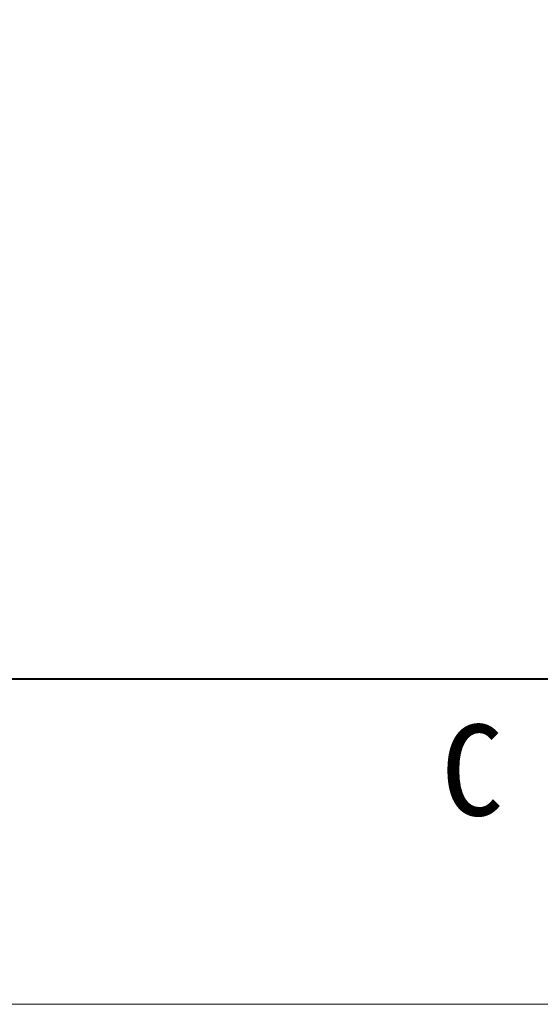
# Model space of a CAD drawing. Header units: millimetres. Extents: x 0 to 422, y -15 to 298.
# Tile 19 of 56: x 162 to 178, y 0 to 30. Entities that reach past the tile are written whole.
import ezdxf

# ---------------------------------------------------------------- set-up
doc = ezdxf.new("R2010")
doc.units = ezdxf.units.MM
doc.styles.add('ｍｓ ｐゴシック', font='msgothic.ttc')
doc.dimstyles.get("Standard").update_dxf_attribs({"dimtxt": 0.18, "dimasz": 0.18, "dimexe": 0.18, "dimexo": 0.0625, "dimgap": 0.09, "dimtad": 0, "dimtih": 1, "dimtoh": 1, "dimdec": 4, "dimzin": 0, "dimdsep": 46, "dimcen": 0.09, "dimadec": 0, "dimazin": 0, "dimtfac": 1, "dimtdec": 4, "dimtofl": 0, "dimtmove": 0, "dimatfit": 3, "dimfxl": 1, "dimtolj": 1, "dimtzin": 0, "dimarcsym": 0})

# ---------------------------------------------------------------- blocks, each defined once
blk = doc.blocks.new('*D21')
at = {"color": 7, "linetype": 'Continuous', "lineweight": 9, "transparency": 16777216}
for p, q in [((167.149, 221.373), (167.149, 238.612)), ((176.049, 221.373), (176.049, 238.612)), ((167.149, 237.612), (170.649, 237.612)), ((176.049, 237.612), (167.149, 237.612)), ((176.049, 237.612), (172.549, 237.612))]:
    blk.add_line(p, q, dxfattribs=at)
at = {"color": 7, "linetype": 'Continuous', "lineweight": 20, "transparency": 16777216}
for points in [[(169.649, 238.052, 0), (167.149, 237.612, 0), (169.649, 237.171, 0)], [(173.549, 237.171, 0), (176.049, 237.612, 0), (173.549, 238.052, 0)]]:
    blk.add_polyline3d(points, dxfattribs=at)
at = {"color": 7, "linetype": 'Continuous', "lineweight": 9, "transparency": 16777216, "style": 'ｍｓ ｐゴシック'}
for s, height, width, p in [('(', 3.199, 0.999114, (166.209, 239.113)), (')', 3.199, 1.002002, (174.889, 239.113)), ('8.9', 3.201, 1.000475, (168.248, 239.111))]:
    blk.add_text(s, height=height, dxfattribs=dict(at, width=width)).set_placement(p)

msp = doc.modelspace()

# ---------------------------------------------------------------- linework, layer by layer
at = {"color": 7, "linetype": 'Continuous', "lineweight": 40}
msp.add_line((414.5, 10), (13.5, 10), dxfattribs=at)
at = {"color": 5, "linetype": 'Continuous', "lineweight": 9, "true_color": 0x0000ff}
msp.add_line((422, 0), (0, 0), dxfattribs=at)

# ---------------------------------------------------------------- texts
at = {"color": 7, "linetype": 'Continuous', "lineweight": 9, "style": 'ｍｓ ｐゴシック', "width": 1.000296}
msp.add_text('C', height=2.8009, dxfattribs=at).set_placement((174.47434, 5.80213))

# ---------------------------------------------------------------- dimensions: what is measured, and where the dimension line sits
dim = msp.add_linear_dim(base=(0, 0), p1=(0, 0), p2=(0, 0), dimstyle='Standard')
dim.commit()
dim.dimension.update_dxf_attribs({"geometry": '*D21', "text_midpoint": (0, 0)})

doc.saveas('drawing.dxf')
